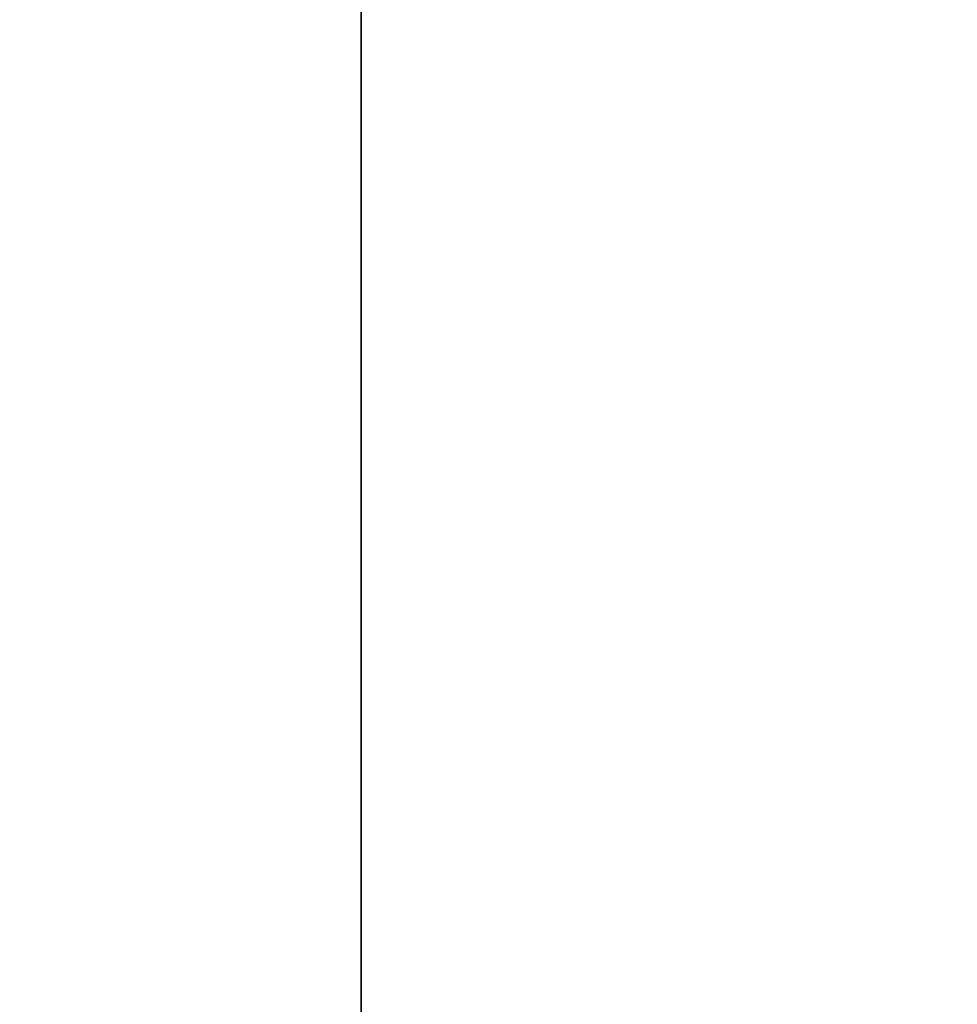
# Model space of a CAD drawing. Header units: millimetres. Extents: x -603 to 3703, y -120 to 249.
# Tile 56 of 99: x -470 to -421, y 3 to 54. Entities that reach past the tile are written whole.
import ezdxf

# ---------------------------------------------------------------- set-up
doc = ezdxf.new("R2010")
doc.units = ezdxf.units.MM
doc.layers.add('151', color=7, linetype='Continuous', true_color=0xffffff)

# ---------------------------------------------------------------- blocks, each defined once
blk = doc.blocks.new('UG_SURFACE_001')
at = {"layer": '151', "color": 252, "linetype": 'Continuous', "lineweight": 35}
for points in [[(602.5, -30, 2213), (602.5, 229.8, 2213), (-602.5, 229.8, 2213), (-602.5, -30, 2213)], [(-602.5, -30, -7), (-602.5, 229.8, -7), (-452.5, 229.8, -7), (-452.5, -30, -7)], [(-452.5, -30, -7), (-452.5, 229.8, -7), (-452.5, 229.8, 2063), (-452.5, -30, 2063)], [(-452.5, -30, 2063), (-452.5, 229.8, 2063), (452.5, 229.8, 2063), (452.5, -30, 2063)]]:
    blk.add_3dface(points, dxfattribs=at)

msp = doc.modelspace()

# ---------------------------------------------------------------- linework, layer by layer
at = {"layer": '151', "color": 252, "linetype": 'Continuous', "lineweight": -3, "true_color": 0x939598}
for p, q in [((-452.5, -30, 2063), (-452.5, 229.8, 2063)), ((-452.5, 229.8, -7), (-452.5, -30, -7))]:
    msp.add_line(p, q, dxfattribs=at)

# ---------------------------------------------------------------- block references
msp.add_blockref('UG_SURFACE_001', (0, 0), dxfattribs=at)

doc.saveas('drawing.dxf')
